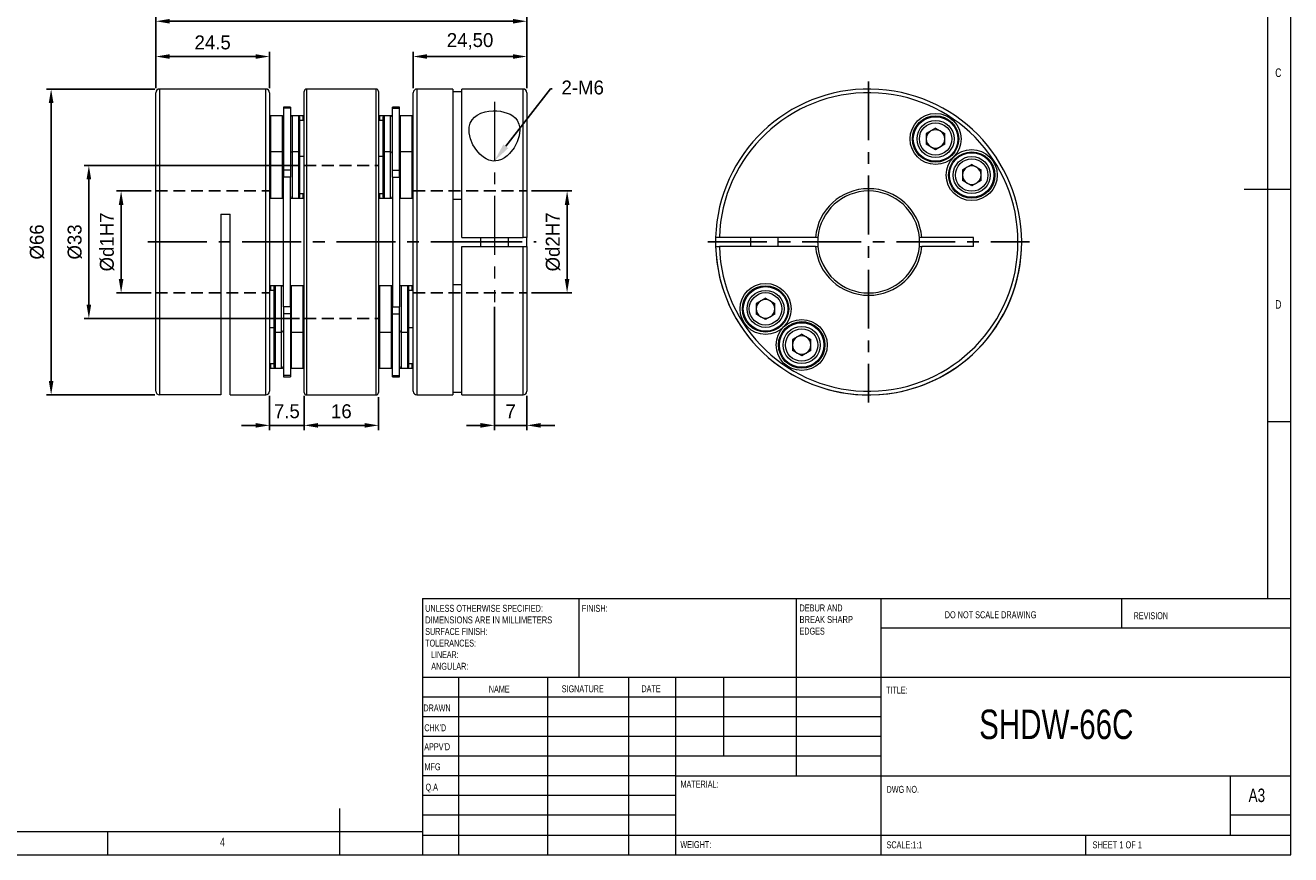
# Model space of a CAD drawing. Header units: millimetres. Extents: x 5 to 415, y 5 to 292.
# Tile 2 of 3: x 142 to 415, y 5 to 184. Entities that reach past the tile are written whole.
import ezdxf
from ezdxf import colors
from ezdxf.entities.mleader import LeaderData, LeaderLine
from ezdxf.math import Vec2, Vec3

# ---------------------------------------------------------------- set-up
doc = ezdxf.new("R2010")
doc.units = ezdxf.units.MM
doc.header["$LTSCALE"] = 2
doc.header["$PDSIZE"] = -1
doc.linetypes.add('CENTER', pattern=[10.16, 6.35, -1.27, 1.27, -1.27])
doc.linetypes.add('HIDDEN', pattern=[1.905, 1.27, -0.635])
doc.styles.add('SLDTEXTSTYLE0', font='TXT', dxfattribs={"width": 0.75})
doc.styles.add('SLDTEXTSTYLE1', font='TXT', dxfattribs={"width": 0.6375})
doc.styles.add('SLDTEXTSTYLE2', font='TXT', dxfattribs={"width": 0.6875})
doc.styles.add('SLDTEXTSTYLE3', font='TXT', dxfattribs={"width": 0.65625})
doc.styles.add('SLDTEXTSTYLE4', font='TXT', dxfattribs={"width": 0.675})
doc.styles.add('SLDTEXTSTYLE5', font='TXT', dxfattribs={"width": 0.72})
doc.styles.add('SLDTEXTSTYLE6', font='TXT', dxfattribs={"width": 0.708333})
doc.styles.add('SLDTEXTSTYLE7', font='TXT', dxfattribs={"width": 0.609375})
doc.styles.add('SLDTEXTSTYLE8', font='TXT', dxfattribs={"width": 0.625})
doc.dimstyles.new('ISO-25', dxfattribs={"dimtxt": 2.5, "dimasz": 2.5, "dimexe": 1.25, "dimexo": 0.625, "dimtad": 1, "dimtxsty": 'Standard', "dimcen": 2.5, "dimadec": 0, "dimazin": 0, "dimtfac": 1, "dimtmove": 0, "dimatfit": 3, "dimfxl": 0, "dimarcsym": 0})

# ---------------------------------------------------------------- blocks, each defined once
blk = doc.blocks.new('SW_NOTE_0')
at = {"color": 0, "linetype": 'Continuous', "lineweight": 0, "char_height": 1.5, "attachment_point": 1}
for s, insert, style in [('DEBUR AND ', (0, 1.92), 'SLDTEXTSTYLE3'), ('BREAK SHARP ', (0, -0.58), 'SLDTEXTSTYLE4'), ('EDGES', (0, -3.08), 'SLDTEXTSTYLE0')]:
    blk.add_mtext(s, dxfattribs=dict(at, insert=insert, style=style))
blk = doc.blocks.new('SW_NOTE_1')
at = {"color": 0, "linetype": 'Continuous', "lineweight": 0, "char_height": 1.5, "attachment_point": 1}
for s, insert, style in [('UNLESS OTHERWISE SPECIFIED:', (0, 1.92), 'SLDTEXTSTYLE5'), ('DIMENSIONS ARE IN MILLIMETERS', (0, -0.58), 'SLDTEXTSTYLE6'), ('SURFACE FINISH:', (0, -3.08), 'SLDTEXTSTYLE0'), ('TOLERANCES:', (0, -5.58), 'SLDTEXTSTYLE0'), ('   LINEAR:', (0, -8.08), 'SLDTEXTSTYLE7'), ('   ANGULAR:', (0, -10.58), 'SLDTEXTSTYLE8')]:
    blk.add_mtext(s, dxfattribs=dict(at, insert=insert, style=style))
blk = doc.blocks.new('*D4')
at = {"color": 1, "lineweight": -2}
for p, q in [((169.32, 148.2), (161.84, 148.2)), ((162.84, 129.2), (162.84, 145.2)), ((169.32, 126.2), (161.84, 126.2))]:
    blk.add_line(p, q, dxfattribs=at)
at = {"color": 1}
for points in [[(162.34, 145.2), (163.34, 145.2), (162.84, 148.2)], [(162.34, 129.2), (163.34, 129.2), (162.84, 126.2)]]:
    blk.add_solid(points, dxfattribs=at)
at = {"layer": 'Defpoints', "color": 0}
for p in [(162.84, 148.2), (170.32, 148.2), (170.32, 126.2)]:
    blk.add_point(p, dxfattribs=at)
at = {"color": 0, "insert": (159.81, 137.2), "char_height": 3, "attachment_point": 5, "rotation": 90}
blk.add_mtext('%%cd1H7', dxfattribs=at)
blk = doc.blocks.new('*D5')
at = {"color": 1, "lineweight": -2}
for p, q in [((251.32, 148.2), (259.99, 148.2)), ((258.99, 145.2), (258.99, 129.2)), ((251.32, 126.2), (259.99, 126.2))]:
    blk.add_line(p, q, dxfattribs=at)
at = {"color": 1}
for points in [[(258.49, 145.2), (259.49, 145.2), (258.99, 148.2)], [(258.49, 129.2), (259.49, 129.2), (258.99, 126.2)]]:
    blk.add_solid(points, dxfattribs=at)
at = {"layer": 'Defpoints', "color": 0}
for p in [(250.32, 148.2), (250.32, 126.2), (258.99, 126.2)]:
    blk.add_point(p, dxfattribs=at)
at = {"color": 0, "insert": (255.96, 137.2), "char_height": 3, "attachment_point": 5, "rotation": 90}
blk.add_mtext('%%Cd2H7', dxfattribs=at)
blk = doc.blocks.new('*D6')
at = {"color": 1, "lineweight": -2}
for p, q in [((170.32, 170.4), (170.32, 178.21)), ((194.82, 170.4), (194.82, 178.21)), ((173.32, 177.21), (191.82, 177.21))]:
    blk.add_line(p, q, dxfattribs=at)
at = {"color": 1}
for points in [[(173.32, 177.71), (173.32, 176.71), (170.32, 177.21)], [(191.82, 177.71), (191.82, 176.71), (194.82, 177.21)]]:
    blk.add_solid(points, dxfattribs=at)
at = {"layer": 'Defpoints', "color": 0}
for p in [(194.82, 177.21), (170.32, 169.4), (194.82, 169.4)]:
    blk.add_point(p, dxfattribs=at)
at = {"color": 0, "insert": (182.57, 180.23), "char_height": 3, "attachment_point": 5}
blk.add_mtext('24.5', dxfattribs=at)
blk = doc.blocks.new('*D7')
at = {"color": 1, "lineweight": -2}
for p, q in [((225.82, 170.4), (225.82, 178.21)), ((250.32, 170.4), (250.32, 178.21)), ((228.82, 177.21), (247.32, 177.21))]:
    blk.add_line(p, q, dxfattribs=at)
at = {"color": 1}
for points in [[(228.82, 177.71), (228.82, 176.71), (225.82, 177.21)], [(247.32, 177.71), (247.32, 176.71), (250.32, 177.21)]]:
    blk.add_solid(points, dxfattribs=at)
at = {"layer": 'Defpoints', "color": 0}
for p in [(250.32, 177.21), (225.82, 169.4), (250.32, 169.4)]:
    blk.add_point(p, dxfattribs=at)
at = {"color": 0, "insert": (238.07, 180.48), "char_height": 3, "attachment_point": 5}
blk.add_mtext('24,50', dxfattribs=at)
blk = doc.blocks.new('*D8')
at = {"color": 1, "lineweight": -2}
for p, q in [((170.32, 170.4), (170.32, 185.82)), ((250.32, 170.4), (250.32, 185.82)), ((173.32, 184.82), (247.32, 184.82))]:
    blk.add_line(p, q, dxfattribs=at)
at = {"color": 1}
for points in [[(173.32, 185.32), (173.32, 184.32), (170.32, 184.82)], [(247.32, 185.32), (247.32, 184.32), (250.32, 184.82)]]:
    blk.add_solid(points, dxfattribs=at)
at = {"layer": 'Defpoints', "color": 0}
for p in [(250.32, 184.82), (170.32, 169.4), (250.32, 169.4)]:
    blk.add_point(p, dxfattribs=at)
at = {"color": 0, "insert": (210.32, 187.85), "char_height": 3, "attachment_point": 5}
blk.add_mtext('80', dxfattribs=at)
blk = doc.blocks.new('*D9')
at = {"color": 1, "lineweight": -2}
for p, q in [((194.82, 104), (194.82, 96.63)), ((202.32, 104), (202.32, 96.63)), ((191.82, 97.63), (188.82, 97.63)), ((194.82, 97.63), (202.32, 97.63)), ((205.32, 97.63), (208.32, 97.63))]:
    blk.add_line(p, q, dxfattribs=at)
at = {"color": 1}
for points in [[(191.82, 98.13), (191.82, 97.13), (194.82, 97.63)], [(205.32, 98.13), (205.32, 97.13), (202.32, 97.63)]]:
    blk.add_solid(points, dxfattribs=at)
at = {"layer": 'Defpoints', "color": 0}
for p in [(194.82, 105), (202.32, 105), (202.32, 97.63)]:
    blk.add_point(p, dxfattribs=at)
at = {"color": 0, "insert": (198.57, 100.66), "char_height": 3, "attachment_point": 5}
blk.add_mtext('7.5', dxfattribs=at)
blk = doc.blocks.new('*D10')
at = {"color": 1, "lineweight": -2}
for p, q in [((202.32, 103.7), (202.32, 96.63)), ((218.32, 103.7), (218.32, 96.63)), ((205.32, 97.63), (215.32, 97.63))]:
    blk.add_line(p, q, dxfattribs=at)
at = {"color": 1}
for points in [[(205.32, 98.13), (205.32, 97.13), (202.32, 97.63)], [(215.32, 98.13), (215.32, 97.13), (218.32, 97.63)]]:
    blk.add_solid(points, dxfattribs=at)
at = {"layer": 'Defpoints', "color": 0}
for p in [(202.32, 104.7), (218.32, 104.7), (218.32, 97.63)]:
    blk.add_point(p, dxfattribs=at)
at = {"color": 0, "insert": (210.32, 100.66), "char_height": 3, "attachment_point": 5}
blk.add_mtext('16', dxfattribs=at)
blk = doc.blocks.new('*D11')
at = {"color": 1, "lineweight": -2}
for p, q in [((201.32, 153.7), (154.88, 153.7)), ((155.88, 150.7), (155.88, 123.7)), ((201.32, 120.7), (154.88, 120.7))]:
    blk.add_line(p, q, dxfattribs=at)
at = {"color": 1}
for points in [[(155.38, 150.7), (156.38, 150.7), (155.88, 153.7)], [(155.38, 123.7), (156.38, 123.7), (155.88, 120.7)]]:
    blk.add_solid(points, dxfattribs=at)
at = {"layer": 'Defpoints', "color": 0}
for p in [(202.32, 153.7), (155.88, 120.7), (202.32, 120.7)]:
    blk.add_point(p, dxfattribs=at)
at = {"color": 0, "insert": (152.86, 137.2), "char_height": 3, "attachment_point": 5, "rotation": 90}
blk.add_mtext('%%C33', dxfattribs=at)
blk = doc.blocks.new('*D12')
at = {"color": 1, "lineweight": -2}
for p, q in [((170.12, 170.2), (146.75, 170.2)), ((147.75, 107.21), (147.75, 167.2)), ((170.12, 104.21), (146.75, 104.21))]:
    blk.add_line(p, q, dxfattribs=at)
at = {"color": 1}
for points in [[(147.25, 167.2), (148.25, 167.2), (147.75, 170.2)], [(147.25, 107.21), (148.25, 107.21), (147.75, 104.21)]]:
    blk.add_solid(points, dxfattribs=at)
at = {"layer": 'Defpoints', "color": 0}
for p in [(147.75, 170.2), (171.12, 170.2), (171.12, 104.21)]:
    blk.add_point(p, dxfattribs=at)
at = {"color": 0, "insert": (144.72, 137.2), "char_height": 3, "attachment_point": 5, "rotation": 90}
blk.add_mtext('%%C66', dxfattribs=at)
blk = doc.blocks.new('*D13')
at = {"color": 1, "lineweight": -2}
for p, q in [((243.32, 123.23), (243.32, 96.63)), ((250.32, 104), (250.32, 96.63)), ((240.32, 97.63), (237.32, 97.63)), ((243.32, 97.63), (250.32, 97.63)), ((253.32, 97.63), (256.32, 97.63))]:
    blk.add_line(p, q, dxfattribs=at)
at = {"color": 1}
for points in [[(240.32, 98.13), (240.32, 97.13), (243.32, 97.63)], [(253.32, 98.13), (253.32, 97.13), (250.32, 97.63)]]:
    blk.add_solid(points, dxfattribs=at)
at = {"layer": 'Defpoints', "color": 0}
for p in [(243.32, 124.23), (250.32, 105), (250.32, 97.63)]:
    blk.add_point(p, dxfattribs=at)
at = {"color": 0, "insert": (246.82, 100.66), "char_height": 3, "attachment_point": 5}
blk.add_mtext('7', dxfattribs=at)

msp = doc.modelspace()

# ---------------------------------------------------------------- linework, layer by layer
at = {"color": 7, "linetype": 'Continuous', "lineweight": 0}
for p, q in [((415, 5), (415, 292)), ((410, 287), (410, 60.25)), ((415, 148.5), (405, 148.5)), ((410, 98.5), (415, 98.5)), ((227.8, 60.25), (415, 60.25)), ((227.8, 60.25), (227.8, 5)), ((261.6, 43.25), (261.6, 60.25)), ((308.4, 60.25), (308.4, 22)), ((326.6, 60.25), (326.6, 5)), ((378.6, 53.875), (378.6, 60.25)), ((415, 53.875), (326.6, 53.875)), ((415, 43.25), (227.8, 43.25)), ((235.6, 43.25), (235.6, 5)), ((254.791, 43.25), (254.791, 5)), ((272.199, 43.25), (272.199, 5)), ((282.4, 5), (282.4, 43.25)), ((292.8, 26.25), (292.8, 43.25)), ((326.6, 39), (227.8, 39)), ((326.6, 34.75), (227.8, 34.75)), ((326.6, 30.5), (227.8, 30.5)), ((326.6, 26.25), (227.8, 26.25)), ((282.4, 22), (227.8, 22)), ((282.4, 22), (415, 22)), ((402, 9.25), (402, 22)), ((282.4, 17.75), (227.8, 17.75)), ((210, 5), (210, 15)), ((282.4, 13.5), (227.8, 13.5)), ((415, 13.5), (402, 13.5)), ((10, 10), (227.8, 10)), ((160, 5), (160, 10)), ((227.8, 9.25), (415, 9.25)), ((370.8, 5), (370.8, 9.25)), ((5, 5), (415, 5))]:
    msp.add_line(p, q, dxfattribs=at)
at = {"color": 7, "linetype": 'Continuous', "lineweight": 15}
for p, q in [((170.323, 105.012), (170.323, 169.396)), ((171.123, 170.196), (171.123, 104.211)), ((174.785, 170.196), (171.123, 170.196)), ((194.023, 170.196), (174.785, 170.196)), ((194.023, 104.196), (194.023, 170.196)), ((194.823, 169.396), (194.823, 104.996)), ((202.323, 104.696), (202.323, 169.696)), ((217.823, 170.196), (202.823, 170.196)), ((202.823, 170.196), (202.823, 104.196)), ((217.823, 104.196), (217.823, 170.196)), ((218.323, 169.696), (218.323, 104.696)), ((225.823, 104.996), (225.823, 169.396)), ((234.323, 170.196), (226.623, 170.196)), ((226.623, 170.196), (226.623, 104.196)), ((234.323, 170.196), (234.323, 104.196)), ((234.323, 169.646), (236.323, 169.646)), ((236.323, 138.196), (236.323, 170.196)), ((236.586, 170.196), (236.323, 170.196)), ((249.523, 170.196), (236.586, 170.196)), ((249.523, 138.196), (249.523, 170.196)), ((250.323, 169.396), (250.323, 138.196)), ((197.623, 164.421), (195.023, 164.421)), ((195.023, 164.421), (195.023, 156.629)), ((197.623, 156.629), (197.623, 164.421)), ((199.323, 166.278), (197.823, 166.278)), ((197.823, 166.278), (197.823, 166.039)), ((199.323, 166.039), (197.823, 166.039)), ((197.823, 166.039), (197.823, 152.709)), ((199.323, 166.278), (199.323, 166.039)), ((199.323, 166.039), (199.323, 152.709)), ((199.723, 164.421), (199.523, 164.421)), ((199.523, 164.421), (199.523, 164.367)), ((201.123, 164.421), (199.723, 164.421)), ((199.723, 164.421), (199.723, 156.629)), ((202.123, 164.421), (201.123, 164.421)), ((201.123, 156.629), (201.123, 164.421)), ((201.323, 164.221), (201.323, 156.429)), ((202.123, 163.421), (202.123, 164.421)), ((219.523, 164.421), (218.523, 164.421)), ((218.523, 164.421), (218.523, 163.421)), ((219.323, 156.429), (219.323, 164.221)), ((220.923, 164.421), (219.523, 164.421)), ((219.523, 164.421), (219.523, 156.629)), ((221.123, 164.421), (220.923, 164.421)), ((220.923, 156.629), (220.923, 164.421)), ((221.123, 164.367), (221.123, 164.421)), ((222.823, 166.278), (221.323, 166.278)), ((221.323, 166.039), (221.323, 166.278)), ((221.323, 166.039), (222.823, 166.039)), ((221.323, 152.709), (221.323, 166.039)), ((222.823, 166.039), (222.823, 166.278)), ((222.823, 152.709), (222.823, 166.039)), ((225.623, 164.421), (223.023, 164.421)), ((223.023, 164.421), (223.023, 156.629)), ((225.623, 156.629), (225.623, 164.421)), ((202.323, 163.421), (201.323, 163.421)), ((219.323, 163.421), (218.323, 163.421)), ((338.439, 161.73), (336.439, 160.576)), ((338.439, 161.73), (340.439, 160.576)), ((336.439, 160.576), (336.439, 158.266)), ((338.439, 157.112), (336.439, 158.266)), ((340.439, 158.266), (338.439, 157.112)), ((340.439, 158.266), (340.439, 160.576)), ((197.623, 156.629), (195.023, 156.629)), ((195.023, 156.629), (195.023, 146.629)), ((197.623, 146.629), (197.623, 156.629)), ((201.123, 156.629), (199.723, 156.629)), ((199.723, 156.629), (199.723, 146.629)), ((201.123, 146.629), (201.123, 156.629)), ((201.323, 156.429), (201.323, 146.829)), ((202.323, 155.629), (201.323, 155.629)), ((219.323, 155.629), (218.323, 155.629)), ((219.323, 146.829), (219.323, 156.429)), ((220.923, 156.629), (219.523, 156.629)), ((219.523, 156.629), (219.523, 146.629)), ((220.923, 146.629), (220.923, 156.629)), ((225.623, 156.629), (223.023, 156.629)), ((223.023, 156.629), (223.023, 146.629)), ((225.623, 146.629), (225.623, 156.629)), ((346.231, 153.939), (344.231, 152.784)), ((344.231, 152.784), (344.231, 150.475)), ((346.231, 153.939), (348.231, 152.784)), ((348.231, 150.475), (348.231, 152.784)), ((199.323, 152.709), (197.823, 152.709)), ((197.823, 152.709), (197.823, 151.201)), ((199.323, 151.201), (197.823, 151.201)), ((197.823, 123.191), (197.823, 151.201)), ((199.323, 152.709), (199.323, 151.201)), ((199.323, 123.191), (199.323, 151.201)), ((221.323, 152.709), (222.823, 152.709)), ((221.323, 151.201), (221.323, 152.709)), ((221.323, 151.201), (222.823, 151.201)), ((221.323, 151.201), (221.323, 123.191)), ((222.823, 151.201), (222.823, 152.709)), ((222.823, 151.201), (222.823, 123.191)), ((346.231, 149.32), (344.231, 150.475)), ((348.231, 150.475), (346.231, 149.32)), ((201.323, 147.629), (202.323, 147.629)), ((202.123, 146.629), (202.123, 147.629)), ((218.323, 147.629), (219.323, 147.629)), ((218.523, 147.629), (218.523, 146.629)), ((250.323, 148.696), (250.323, 138.196)), ((195.023, 146.629), (197.623, 146.629)), ((199.523, 146.683), (199.523, 146.629)), ((199.523, 146.629), (199.723, 146.629)), ((199.723, 146.629), (201.123, 146.629)), ((201.123, 146.629), (202.123, 146.629)), ((218.523, 146.629), (219.523, 146.629)), ((219.523, 146.629), (220.923, 146.629)), ((220.923, 146.629), (221.123, 146.629)), ((221.123, 146.629), (221.123, 146.683)), ((223.023, 146.629), (225.623, 146.629)), ((234.323, 146.416), (236.323, 146.416)), ((184.323, 143.196), (186.323, 143.196)), ((184.323, 143.196), (184.323, 104.211)), ((186.323, 104.196), (186.323, 143.196)), ((236.323, 138.196), (236.586, 138.196)), ((236.586, 138.196), (249.523, 138.196)), ((240.323, 138.196), (240.323, 136.196)), ((246.323, 136.196), (246.323, 138.196)), ((250.323, 138.196), (249.523, 138.196)), ((250.323, 136.196), (250.323, 138.196)), ((291.822, 138.196), (291.021, 138.196)), ((312.55, 138.196), (291.822, 138.196)), ((298.506, 138.196), (298.506, 136.196)), ((304.506, 136.196), (304.506, 138.196)), ((313.052, 138.196), (312.55, 138.196)), ((334.961, 136.196), (334.961, 138.196)), ((335.463, 138.196), (334.961, 138.196)), ((346.584, 138.196), (335.463, 138.196)), ((346.584, 136.196), (346.584, 138.196)), ((236.323, 104.196), (236.323, 136.196)), ((236.323, 136.196), (236.586, 136.196)), ((236.586, 136.196), (249.523, 136.196)), ((249.523, 136.196), (250.323, 136.196)), ((249.523, 104.196), (249.523, 136.196)), ((250.323, 136.196), (250.323, 104.996)), ((250.323, 136.196), (250.323, 125.696)), ((291.021, 136.196), (291.822, 136.196)), ((312.55, 136.196), (291.822, 136.196)), ((312.55, 136.196), (313.052, 136.196)), ((334.961, 136.196), (335.463, 136.196)), ((346.584, 136.196), (335.463, 136.196)), ((195.823, 126.761), (194.823, 126.761)), ((197.623, 127.763), (195.023, 127.763)), ((195.023, 127.763), (195.023, 126.761)), ((195.823, 118.796), (195.823, 127.561)), ((197.423, 127.761), (196.023, 127.761)), ((196.023, 127.761), (196.023, 118.631)), ((197.423, 118.631), (197.423, 127.761)), ((197.623, 127.708), (197.623, 127.763)), ((202.123, 127.761), (199.523, 127.761)), ((199.523, 127.761), (199.523, 117.761)), ((201.123, 127.763), (199.723, 127.763)), ((199.723, 127.763), (199.723, 127.761)), ((201.123, 127.761), (201.123, 127.763)), ((202.123, 117.761), (202.123, 127.761)), ((221.123, 127.763), (218.523, 127.763)), ((218.523, 127.763), (218.523, 117.763)), ((221.123, 117.763), (221.123, 127.763)), ((223.223, 127.763), (223.023, 127.763)), ((223.023, 127.763), (223.023, 127.71)), ((224.623, 127.763), (223.223, 127.763)), ((223.223, 127.763), (223.223, 120.58)), ((225.623, 127.763), (224.623, 127.763)), ((224.623, 120.58), (224.623, 127.763)), ((224.823, 127.563), (224.823, 120.667)), ((225.823, 126.763), (224.823, 126.763)), ((225.623, 126.763), (225.623, 127.763)), ((236.323, 127.977), (234.323, 127.977)), ((199.323, 123.191), (197.823, 123.191)), ((197.823, 123.191), (197.823, 121.684)), ((199.323, 123.191), (199.323, 121.684)), ((221.323, 123.191), (222.823, 123.191)), ((221.323, 121.684), (221.323, 123.191)), ((222.823, 121.684), (222.823, 123.191)), ((301.781, 125.073), (299.781, 123.918)), ((299.781, 123.918), (299.781, 121.609)), ((301.781, 125.073), (303.781, 123.918)), ((303.781, 121.609), (303.781, 123.918)), ((199.323, 121.684), (197.823, 121.684)), ((197.823, 121.684), (197.823, 108.353)), ((199.323, 121.684), (199.323, 108.353)), ((221.323, 121.684), (222.823, 121.684)), ((221.323, 108.353), (221.323, 121.684)), ((222.823, 108.353), (222.823, 121.684)), ((223.223, 120.58), (223.223, 117.763)), ((224.623, 117.763), (224.623, 120.58)), ((224.823, 120.667), (224.823, 117.963)), ((301.781, 120.454), (299.781, 121.609)), ((303.781, 121.609), (301.781, 120.454)), ((194.823, 118.761), (195.823, 118.761)), ((195.823, 117.961), (195.823, 118.796)), ((195.823, 110.653), (195.823, 117.961)), ((196.023, 118.631), (196.023, 117.761)), ((196.023, 117.761), (197.423, 117.761)), ((196.023, 117.761), (196.023, 110.473)), ((197.423, 117.761), (197.423, 118.631)), ((197.423, 110.473), (197.423, 117.761)), ((199.523, 117.761), (202.123, 117.761)), ((199.523, 117.761), (199.523, 109.971)), ((202.123, 109.971), (202.123, 117.761)), ((218.523, 117.763), (221.123, 117.763)), ((218.523, 117.763), (218.523, 109.968)), ((221.123, 109.968), (221.123, 117.763)), ((223.223, 117.763), (224.623, 117.763)), ((223.223, 117.763), (223.223, 112.151)), ((224.623, 112.151), (224.623, 117.763)), ((224.823, 118.763), (225.823, 118.763)), ((224.823, 117.963), (224.823, 112.264)), ((309.571, 117.278), (307.571, 116.123)), ((307.571, 116.123), (307.571, 113.814)), ((309.571, 117.278), (311.571, 116.123)), ((311.571, 113.814), (311.571, 116.123)), ((223.223, 112.151), (223.223, 109.968)), ((224.623, 109.968), (224.623, 112.151)), ((224.823, 112.264), (224.823, 110.168)), ((309.571, 112.659), (307.571, 113.814)), ((311.571, 113.814), (309.571, 112.659)), ((194.823, 110.971), (195.823, 110.971)), ((195.023, 110.971), (195.023, 109.971)), ((195.023, 109.971), (196.023, 109.971)), ((195.823, 110.171), (195.823, 110.653)), ((196.023, 110.473), (196.023, 109.971)), ((196.023, 109.971), (197.423, 109.971)), ((197.423, 109.971), (197.423, 110.473)), ((197.423, 109.971), (197.623, 109.971)), ((197.623, 109.971), (197.623, 110.025)), ((199.523, 109.971), (202.123, 109.971)), ((218.523, 109.968), (221.123, 109.968)), ((223.023, 110.022), (223.023, 109.971)), ((223.023, 109.971), (223.174, 109.971)), ((223.223, 109.968), (224.623, 109.968)), ((224.658, 109.971), (225.623, 109.971)), ((224.823, 110.968), (225.823, 110.968)), ((225.623, 109.971), (225.623, 110.968)), ((199.323, 108.353), (197.823, 108.353)), ((197.823, 108.353), (197.823, 108.115)), ((197.823, 108.115), (199.323, 108.115)), ((199.323, 108.353), (199.323, 108.115)), ((221.323, 108.353), (222.823, 108.353)), ((221.323, 108.115), (221.323, 108.353)), ((221.323, 108.115), (222.823, 108.115)), ((222.823, 108.115), (222.823, 108.353)), ((174.785, 104.211), (171.123, 104.211)), ((184.323, 104.211), (174.785, 104.211)), ((186.323, 104.196), (194.023, 104.196)), ((202.823, 104.196), (217.823, 104.196)), ((226.623, 104.196), (234.323, 104.196)), ((236.323, 104.746), (234.323, 104.746)), ((236.323, 104.196), (236.586, 104.196)), ((236.586, 104.196), (249.523, 104.196))]:
    msp.add_line(p, q, dxfattribs=at)
at = {"color": 1, "linetype": 'CENTER'}
for p, q in [((324.006, 171.846), (324.006, 102.546)), ((168.631, 137.196), (236.586, 137.196)), ((236.586, 137.196), (252.348, 137.196)), ((289.356, 137.196), (358.656, 137.196))]:
    msp.add_line(p, q, dxfattribs=at)
at = {"color": 1, "linetype": 'CENTER', "lineweight": 15}
msp.add_line((243.323, 167.436), (243.323, 124.232), dxfattribs=at)
at = {"color": 5, "linetype": 'HIDDEN'}
for p, q in [((202.323, 153.696), (218.323, 153.696)), ((170.323, 148.196), (194.823, 148.196)), ((225.823, 148.196), (250.323, 148.196)), ((170.323, 126.196), (194.823, 126.196)), ((225.823, 126.196), (250.323, 126.196)), ((202.323, 120.696), (218.323, 120.696))]:
    msp.add_line(p, q, dxfattribs=at)
at = {"color": 7, "linetype": 'Continuous', "lineweight": 15, "flags": 128}
msp.add_lwpolyline([(248.823, 161.336), (248.673, 160.08), (248.245, 158.79), (247.546, 157.485), (246.566, 156.252), (246.059, 155.778), (245.486, 155.352), (244.832, 154.995), (244.11, 154.751), (243.114, 154.667), (242.141, 154.865), (241.52, 155.138), (240.958, 155.489), (240.167, 156.163), (239.506, 156.916), (238.697, 158.171), (238.147, 159.457), (237.857, 160.756), (237.872, 161.999), (238.091, 162.811), (238.501, 163.556), (238.992, 164.099), (239.623, 164.57), (240.401, 164.957), (241.301, 165.246), (242.147, 165.403), (243.034, 165.476), (243.844, 165.465), (244.64, 165.384), (245.385, 165.235), (246.077, 165.023), (246.728, 164.736), (247.293, 164.391), (247.813, 163.946), (248.221, 163.447), (248.615, 162.648), (248.802, 161.779), (248.823, 161.336)], dxfattribs=at)
at = {"color": 7, "linetype": 'Continuous', "lineweight": 15}
for centre, radius in [((338.439, 159.421), 5.5), ((338.439, 159.421), 5), ((338.439, 159.421), 4.8), ((338.439, 159.421), 4), ((338.439, 159.421), 3.5), ((346.231, 151.629), 5.5), ((346.231, 151.629), 5), ((346.231, 151.629), 4.8), ((346.231, 151.629), 4), ((346.231, 151.629), 3.5), ((301.781, 122.763), 5.5), ((301.781, 122.763), 5), ((301.781, 122.763), 4.8), ((301.781, 122.763), 4), ((301.781, 122.763), 3.5), ((309.573, 114.971), 5.5), ((309.573, 114.971), 5), ((309.571, 114.968), 4.8), ((309.571, 114.968), 4), ((309.571, 114.968), 3.5)]:
    msp.add_circle(centre, radius, dxfattribs=at)
for centre, radius, start, end in [((171.123, 169.396), 0.8, 90, 180), ((194.023, 169.396), 0.8, 0, 90), ((202.823, 169.696), 0.5, 90, 180), ((217.823, 169.696), 0.5, 0, 90), ((226.623, 169.396), 0.8, 90, 180), ((249.523, 169.396), 0.8, 0, 90), ((324.006, 137.196), 33, 181.7365, 178.2635), ((324.006, 137.196), 32.2, 181.77966, 178.22034), ((195.023, 164.221), 0.2, 90, 180), ((197.623, 164.221), 0.2, 0, 90), ((199.723, 164.021), 0.4, 90, 180), ((199.523, 164.221), 0.2, 90, 180), ((201.123, 164.221), 0.2, 0, 90), ((202.123, 164.221), 0.2, 0, 90), ((218.523, 164.221), 0.2, 90, 180), ((219.523, 164.221), 0.2, 90, 180), ((220.923, 164.021), 0.4, 0, 90), ((221.123, 164.221), 0.2, 0, 90), ((223.023, 164.221), 0.2, 90, 180), ((225.623, 164.221), 0.2, 0, 90), ((338.439, 159.421), 2, 120, 180), ((338.439, 159.421), 2, 60, 120), ((338.439, 159.421), 2, 0, 60), ((338.439, 159.421), 2, 180, 240), ((338.439, 159.421), 2, 300, 0), ((195.023, 156.429), 0.2, 90, 180), ((197.623, 156.429), 0.2, 0, 90), ((199.723, 156.229), 0.4, 90, 180), ((201.123, 156.429), 0.2, 0, 90), ((219.523, 156.429), 0.2, 90, 180), ((220.923, 156.229), 0.4, 0, 90), ((223.023, 156.429), 0.2, 90, 180), ((225.623, 156.429), 0.2, 0, 90), ((338.439, 159.421), 2, 240, 300), ((346.231, 151.629), 2, 120, 180), ((346.231, 151.629), 2, 60, 120), ((346.231, 151.629), 2, 0, 60), ((346.231, 151.629), 2, 180, 240), ((346.231, 151.629), 2, 300, 0), ((324.006, 137.196), 11.5, 4.98854, 175.01146), ((324.006, 137.196), 11, 5.21591, 174.78409), ((346.231, 151.629), 2, 240, 300), ((195.023, 146.829), 0.2, 180, 270), ((197.623, 146.829), 0.2, 270, 0), ((199.723, 147.029), 0.4, 180, 270), ((199.523, 146.829), 0.2, 180, 270), ((201.123, 146.829), 0.2, 270, 0), ((202.123, 146.829), 0.2, 270, 0), ((218.523, 146.829), 0.2, 180, 270), ((219.523, 146.829), 0.2, 180, 270), ((220.923, 147.029), 0.4, 270, 0), ((221.123, 146.829), 0.2, 270, 0), ((223.023, 146.829), 0.2, 180, 270), ((225.623, 146.829), 0.2, 270, 0), ((324.006, 137.196), 33, 178.26292, 280.47568), ((324.006, 137.196), 11, 174.89834, 185.1081), ((324.006, 137.196), 33, 315, 0), ((324.006, 137.196), 11.5, 184.98854, 355.01146), ((324.006, 137.196), 11, 185.21591, 354.78409), ((195.023, 127.563), 0.2, 90, 180), ((196.023, 127.561), 0.2, 90, 180), ((197.423, 127.361), 0.4, 0, 90), ((197.623, 127.563), 0.2, 0, 90), ((199.523, 127.561), 0.2, 90, 180), ((199.723, 127.363), 0.4, 90, 95.69301), ((201.123, 127.563), 0.2, 81.94555, 90), ((202.123, 127.561), 0.2, 0, 90), ((218.523, 127.563), 0.2, 90, 180), ((221.123, 127.563), 0.2, 0, 90), ((223.223, 127.363), 0.4, 90, 180), ((223.023, 127.563), 0.2, 90, 180), ((224.623, 127.563), 0.2, 0, 90), ((225.623, 127.563), 0.2, 0, 90), ((301.781, 122.763), 2, 120, 180), ((301.781, 122.763), 2, 60, 120), ((301.781, 122.763), 2, 0, 60), ((301.781, 122.763), 2, 180, 240), ((301.781, 122.763), 2, 240, 300), ((301.781, 122.763), 2, 300, 0), ((196.023, 117.961), 0.2, 180, 270), ((197.423, 118.161), 0.4, 270, 0), ((199.523, 117.961), 0.2, 180, 270), ((202.123, 117.961), 0.2, 270, 0), ((218.523, 117.963), 0.2, 180, 270), ((221.123, 117.963), 0.2, 270, 0), ((223.223, 118.163), 0.4, 180, 270), ((224.623, 117.963), 0.2, 270, 0), ((309.571, 114.968), 5, 327.02054, 146.97995), ((309.571, 114.968), 2, 120, 180), ((309.571, 114.968), 2, 180, 240), ((309.571, 114.968), 2, 60, 120), ((309.571, 114.968), 2, 0, 60), ((309.571, 114.968), 2, 300, 0), ((309.571, 114.968), 2, 240, 300), ((324.006, 137.196), 33, 280.47568, 315), ((195.023, 110.171), 0.2, 180, 270), ((196.023, 110.171), 0.2, 180, 270), ((197.423, 110.371), 0.4, 270, 0), ((197.623, 110.171), 0.2, 270, 0), ((199.523, 110.171), 0.2, 180, 270), ((202.123, 110.171), 0.2, 270, 0), ((218.523, 110.168), 0.2, 180, 270), ((221.123, 110.168), 0.2, 270, 0), ((223.223, 110.368), 0.4, 180, 270), ((223.023, 110.171), 0.2, 180, 270), ((224.623, 110.168), 0.2, 270, 0), ((225.623, 110.171), 0.2, 270, 0), ((171.123, 105.012), 0.8, 179.98879, 269.98427), ((194.023, 104.996), 0.8, 270, 0), ((202.823, 104.696), 0.5, 180, 270), ((217.823, 104.696), 0.5, 270, 0), ((226.623, 104.996), 0.8, 180, 270), ((249.523, 104.996), 0.8, 270, 0)]:
    msp.add_arc(centre, radius, start, end, dxfattribs=at)

# ---------------------------------------------------------------- block references
at = {"color": 7, "linetype": 'Continuous', "lineweight": 0}
for name, p in [('SW_NOTE_1', (228.394, 56.987)), ('SW_NOTE_0', (309.109, 57.069))]:
    msp.add_blockref(name, p, dxfattribs=at)

# ---------------------------------------------------------------- texts
at = {"color": 7, "linetype": 'Continuous', "lineweight": 0, "attachment_point": 1}
for s, insert, char_height, style in [('C', (411.667, 174.646), 1.852, 'SLDTEXTSTYLE0'), ('D', (411.667, 124.646), 1.852, 'SLDTEXTSTYLE0'), ('FINISH:', (262.171, 58.902), 1.5, 'SLDTEXTSTYLE0'), ('DO NOT SCALE DRAWING', (340.415, 57.515), 1.5, 'SLDTEXTSTYLE2'), ('REVISION', (381.128, 57.317), 1.5, 'SLDTEXTSTYLE0'), ('NAME', (242.122, 41.484), 1.5, 'SLDTEXTSTYLE0'), ('SIGNATURE', (257.834, 41.544), 1.5, 'SLDTEXTSTYLE0'), ('DATE', (275.015, 41.559), 1.5, 'SLDTEXTSTYLE0'), ('TITLE:', (327.756, 41.261), 1.5, 'SLDTEXTSTYLE0'), ('DRAWN', (228.012, 37.412), 1.5, 'SLDTEXTSTYLE0'), ('SHDW-66C', (347.832, 36.302), 6.35, 'SLDTEXTSTYLE0'), ("CHK'D", (228.21, 33.137), 1.5, 'SLDTEXTSTYLE0'), ("APPV'D", (228.202, 29.047), 1.5, 'SLDTEXTSTYLE0'), ('MFG', (228.255, 24.716), 1.5, 'SLDTEXTSTYLE0'), ('Q.A', (228.469, 20.332), 1.5, 'SLDTEXTSTYLE0'), ('MATERIAL:', (283.446, 20.968), 1.5, 'SLDTEXTSTYLE0'), ('DWG NO.', (327.874, 19.851), 1.5, 'SLDTEXTSTYLE0'), ('A3', (405.921, 19.266), 2.9104, 'SLDTEXTSTYLE0'), ('4', (184.167, 8.646), 1.852, 'SLDTEXTSTYLE0'), ('WEIGHT: ', (283.418, 7.932), 1.4986, 'SLDTEXTSTYLE0'), ('SCALE:1:1', (327.874, 7.883), 1.5, 'SLDTEXTSTYLE0'), ('SHEET 1 OF 1', (372.278, 7.883), 1.5, 'SLDTEXTSTYLE1')]:
    msp.add_mtext(s, dxfattribs=dict(at, insert=insert, char_height=char_height, style=style))

# ---------------------------------------------------------------- dimensions: what is measured, and where the dimension line sits
for base, p1, p2, text, picture, middle in [((250.323, 184.822), (170.323, 169.396), (250.323, 169.396), '80', '*D8', (210.323, 187.846)), ((194.823, 177.209), (170.323, 169.396), (194.823, 169.396), '24.5', '*D6', (182.573, 180.233)), ((250.323, 97.632), (243.323, 124.232), (250.323, 104.996), '7', '*D13', (246.823, 100.656)), ((218.323, 97.632), (202.323, 104.696), (218.323, 104.696), '16', '*D10', (210.323, 100.656))]:
    dim = msp.add_linear_dim(base=base, p1=p1, p2=p2, text=text, dimstyle='ISO-25', override={"dimtxt": 3, "dimasz": 3, "dimexe": 1, "dimexo": 1, "dimgap": 1.524, "dimzin": 0, "dimclrd": 1, "dimclre": 1, "dimtzin": 0})
    dim.commit()
    dim.dimension.update_dxf_attribs({"geometry": picture, "text_midpoint": middle})
dim = msp.add_linear_dim(base=(250.323, 177.209), p1=(225.823, 169.396), p2=(250.323, 169.396), dimstyle='ISO-25', override={"dimtxt": 3, "dimasz": 3, "dimexe": 1, "dimexo": 1, "dimgap": 1.524, "dimzin": 0, "dimclrd": 1, "dimclre": 1, "dimtzin": 0})
dim.commit()
dim.dimension.update_dxf_attribs({"geometry": '*D7', "text_midpoint": (238.073, 180.483)})
for base, p1, p2, text, picture, middle in [((147.747, 170.196), (171.123, 104.211), (171.123, 170.196), '%%C66', '*D12', (144.723, 137.204)), ((155.882, 120.696), (202.323, 153.696), (202.323, 120.696), '%%C33', '*D11', (152.858, 137.196)), ((162.836, 148.196), (170.323, 126.196), (170.323, 148.196), '%%cd1H7', '*D4', (159.812, 137.196)), ((258.986, 126.196), (250.323, 148.196), (250.323, 126.196), '%%Cd2H7', '*D5', (255.962, 137.196))]:
    dim = msp.add_linear_dim(base=base, p1=p1, p2=p2, angle=90, text=text, dimstyle='ISO-25', override={"dimtxt": 3, "dimasz": 3, "dimexe": 1, "dimexo": 1, "dimgap": 1.524, "dimzin": 0, "dimclrd": 1, "dimclre": 1, "dimtzin": 0})
    dim.commit()
    dim.dimension.update_dxf_attribs({"geometry": picture, "text_midpoint": middle})
dim = msp.add_linear_dim(base=(202.323, 97.632), p1=(194.823, 104.996), p2=(202.323, 104.996), text='7.5', dimstyle='ISO-25', override={"dimtxt": 3, "dimasz": 3, "dimexe": 1, "dimexo": 1, "dimgap": 1.524, "dimzin": 0, "dimclrd": 1, "dimclre": 1, "dimtzin": 0})
dim.commit()
dim.dimension.update_dxf_attribs({"geometry": '*D9', "text_midpoint": (198.573, 97.632), "dimtype": 160})

# ---------------------------------------------------------------- leaders
ml = msp.add_multileader_mtext('Standard')
ml.set_content('2-M6', color=256)
ml.set_leader_properties(color=1)
ml.build(insert=Vec2(0, 0))
ml.multileader.update_dxf_attribs({"text_right_attachment_type": 6, "dogleg_length": 0.36})
ctx = ml.context
ctx.base_point, ctx.char_height, ctx.plane_origin = Vec3(255.784, 170.227), 3, Vec3(243.323, 154.685)
ctx.right_attachment = 6
notes = []
notes.append((ctx, [(0, (1, 1, 0), (255.424, 170.227), (1, 0), 0.36, [(0, [(243.323, 154.685)], 0, [])])]))
ctx.mtext.insert, ctx.mtext.flow_direction = Vec3(257.784, 172.027), 5
for ctx, leaders in notes:
    for number, flags, end, landing, length, lines in leaders:
        leader = LeaderData()
        leader.index, (leader.has_last_leader_line, leader.has_dogleg_vector, leader.attachment_direction) = number, flags
        leader.last_leader_point, leader.dogleg_vector, leader.dogleg_length = Vec3(end), Vec3(landing), length
        for number, points, colour, breaks in lines:
            line = LeaderLine()
            line.index, line.vertices, line.color, line.breaks = number, Vec3.list(points), colors.encode_raw_color(colour), breaks
            leader.lines.append(line)
        ctx.leaders.append(leader)

doc.saveas('drawing.dxf')
